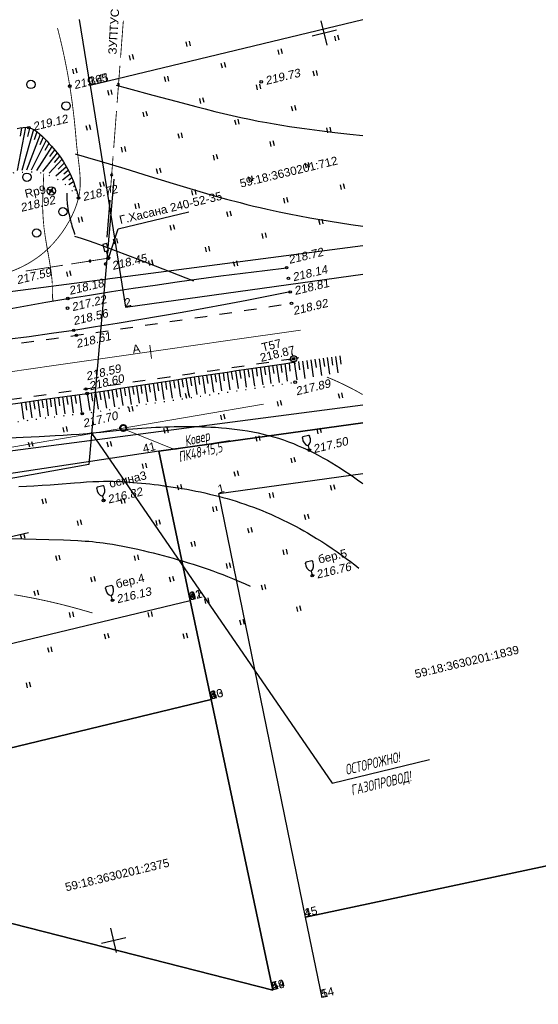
# Model space of a CAD drawing. Header units: millimetres. Extents: x -10 to 1169, y 1 to 1686.
# Tile 102 of 224: x 992 to 1055, y 104 to 222. Entities that reach past the tile are written whole.
import ezdxf
from ezdxf.enums import TextEntityAlignment as Align
from ezdxf.lldxf.tags import DXFTag

# ---------------------------------------------------------------- set-up
doc = ezdxf.new("R2010")
doc.units = ezdxf.units.MM
for name, pattern in [('ADOT1', [1, 0, -1]), ('AHIDDEN1', [2, 0.5, -1.5]), ('AHIDDEN2', [3, 1.5, -1.5]), ('PHANTOM2', [1.25, 0.625, -0.125, 0.125, -0.125, 0.125, -0.125])]:
    doc.linetypes.add(name, pattern=pattern)
for name, color, linetype in [('CONTURS', 7, 'Continuous'), ('COORDS', 7, 'Continuous'), ('GPR_PICK', 7, 'Continuous'), ('IZOLINES', 32, 'Continuous'), ('PDIGIT', 170, 'Continuous'), ('PICKETS', 7, 'Continuous'), ('STATIONS', 7, 'Continuous'), ('ОБЪЕКТЫ_АВТОДОРОГ', 7, 'Continuous'), ('УЧАСТКИ', 7, 'Continuous')]:
    doc.layers.add(name, color=color, linetype=linetype)
doc.layers.add('СВЯЗЬ', color=170, linetype='Связь', lineweight=30)
doc.styles.add('GPR', font='isocpeui.ttf', dxfattribs={"width": 0.8})
doc.styles.get("Standard").update_dxf_attribs({"font": 'arial.ttf'})
tags = doc.linetypes.add('газ', pattern='A,42.7,-5.08,["Г",Standard,S=2.54,R=0,X=-2.54,Y=-1.27],-3.81', length=51.59).pattern_tags.tags
tags[6] = DXFTag(74, 10)
doc.linetypes.add('Связь', pattern='A,12.5,[130,ltypeshp.shx,S=1,R=-30,X=0,Y=0.9],1,[130,ltypeshp.shx,S=1,R=-30,X=0,Y=0.9],1,[130,ltypeshp.shx,S=1,R=-30,X=0,Y=0.9],4.5', length=19)

# ---------------------------------------------------------------- blocks, each defined once
blk = doc.blocks.new('133')
at = {"layer": 'CONTURS', "color": 7, "linetype": 'Continuous', "const_width": 0.2}
for points in [[(-11, 0), (-2, 0)], [(0, 0), (9, 0)]]:
    blk.add_lwpolyline(points, dxfattribs=at)
at = {"layer": 'CONTURS', "color": 7, "linetype": 'Continuous', "const_width": 0.5}
blk.add_lwpolyline([(-6.79, 0, 1), (-6.29, 0, 1)], format="xyb", close=True, dxfattribs=at)
blk = doc.blocks.new('401')
at = {"layer": 'CONTURS'}
for p, q in [((0, 0), (0, 1.2)), ((0.8, 0), (0.8, 1.2))]:
    blk.add_line(p, q, dxfattribs=at)
blk = doc.blocks.new('372')
at = {"layer": 'CONTURS'}
blk.add_circle((0, 0), 1, dxfattribs=at)
blk = doc.blocks.new('11_7')
at = {"layer": 'CONTURS', "color": 7, "linetype": 'Continuous'}
for p, q in [((-0.71, 0.71), (0.71, -0.71)), ((-0.66, -0.66), (0.66, 0.66))]:
    blk.add_line(p, q, dxfattribs=at)
blk.add_circle((0, 0), 1, dxfattribs=at)
blk = doc.blocks.new('206_3')
at = {"layer": 'CONTURS'}
for p, q in [((0.5, 3.5), (-0.5, 3.5)), ((-0.5, 3.5), (-0.5, 1.8)), ((0.5, 1.8), (0.5, 3.5)), ((-0.5, 1.8), (0.5, 1.8)), ((0, 0), (0, 1.8)), ((0.5, 0), (0, 0))]:
    blk.add_line(p, q, dxfattribs=at)
blk = doc.blocks.new('390_2')
at = {"layer": 'CONTURS', "color": 7}
for p, q in [((0.7, 3.47), (-0.69, 3.47)), ((0, 1.06), (0, 0.03)), ((0.02, 0), (0.58, 0))]:
    blk.add_line(p, q, dxfattribs=at)
at = {"layer": 'CONTURS', "color": 7, "linetype": 'Continuous'}
for centre, radius, start, end in [((1.01, 2.72), 1.95, 167.2459, 239.376), ((-19.94, 7.46), 19.52, 347.2459, 347.6983), ((-0.65, 3.26), 0.22, 101.9408, 167.6983), ((-0.69, 3.45), 0.0195, 90, 101.9408), ((-1.01, 2.72), 1.95, 300.624, 12.7541), ((0.65, 3.26), 0.22, 12.3017, 76.9673), ((19.94, 7.46), 19.52, 192.3017, 192.7541)]:
    blk.add_arc(centre, radius, start, end, dxfattribs=at)
blk = doc.blocks.new('5_1')
at = {"layer": 'STATIONS', "color": 7, "linetype": 'Continuous'}
for p, q in [((-0.78, 0), (-1.28, 0)), ((0.01, 0.77), (0.01, 1.26)), ((0.79, 0), (1.3, 0)), ((0.01, -0.77), (0.01, -1.26))]:
    blk.add_line(p, q, dxfattribs=at)
blk.add_circle((0, 0), 0.75, dxfattribs=at)
for p in [(0, 0), (0.76, 0)]:
    blk.add_point(p, dxfattribs=at)
blk = doc.blocks.new('пкк')
at = {"layer": 'ОБЪЕКТЫ_АВТОДОРОГ', "lineweight": 15, "ltscale": 200}
blk.add_line((-0.01, -0.82), (-0.01, 0.8), dxfattribs=at)

msp = doc.modelspace()

# ---------------------------------------------------------------- linework, layer by layer
at = {"linetype": 'Continuous', "lineweight": 40}
msp.add_circle((1004.71817, 172.98656), 0.36213, dxfattribs=at)
at = {"layer": 'CONTURS', "lineweight": -2}
for p, q in [((992.99034, 209.07283), (991.99377, 203.87492)), ((992.49543, 209.00623), (992.34857, 208.01707)), ((993.95034, 208.80735), (992.55156, 203.89964)), ((994.76559, 208.22935), (993.09774, 203.91556)), ((993.47034, 208.94009), (993.2397, 207.96705)), ((994.35796, 208.51835), (994.0424, 207.56945)), ((995.4743, 207.52413), (993.66464, 203.91543)), ((995.11994, 207.87674), (994.71802, 206.96107)), ((995.80459, 207.14876), (995.31491, 206.27686)), ((996.13489, 206.77339), (994.29417, 203.88241)), ((996.78015, 206.00942), (995.03457, 203.77911)), ((996.45752, 206.39141), (995.88391, 205.57228)), ((997.36619, 205.19916), (995.82923, 203.55197)), ((997.07317, 205.60429), (996.42705, 204.84106)), ((997.62981, 204.77431), (996.92369, 204.06622)), ((997.89342, 204.34947), (996.64392, 203.20239)), ((998.34913, 203.45934), (997.4471, 202.73095)), ((998.12127, 203.90441), (997.58339, 203.43554)), ((998.54687, 203.00012), (998.18628, 202.72107)), ((998.74461, 202.5409), (998.20429, 202.1531)), ((998.90751, 202.06818), (998.73076, 201.94408)), ((999.07042, 201.59546), (998.90372, 201.48684)), ((999.20557, 201.11408), (999.1639, 201.08692)), ((999.34072, 200.63269), (999.34072, 200.63269)), ((1025.25002, 180.88221), (1025.54565, 178.77473)), ((1025.74518, 180.95167), (1025.88405, 179.96136)), ((1026.24033, 181.02113), (1026.53144, 178.94473)), ((1026.73548, 181.09058), (1026.87429, 180.10026)), ((1027.23063, 181.16004), (1027.51723, 179.11473)), ((1027.72578, 181.2295), (1027.86448, 180.23916)), ((1028.22094, 181.29895), (1028.50287, 179.28471)), ((1028.71612, 181.36818), (1028.85459, 180.37781)), ((1029.21131, 181.4374), (1029.48857, 179.45214)), ((1029.70651, 181.50646), (1029.84473, 180.51606)), ((1030.20172, 181.57552), (1030.47455, 179.61907)), ((1030.69693, 181.64457), (1030.83494, 180.65414)), ((1016.70011, 179.63045), (1016.84728, 178.64134)), ((1017.19465, 179.70417), (1017.51028, 177.57837)), ((1017.68923, 179.77758), (1017.8358, 178.78838)), ((1018.18381, 179.85099), (1018.49822, 177.72477)), ((1018.67843, 179.92413), (1018.82429, 178.93483)), ((1019.17305, 179.99727), (1019.48559, 177.87108)), ((1019.66771, 180.07015), (1019.81253, 179.08069)), ((1020.16237, 180.14303), (1020.47213, 178.01728)), ((1020.65707, 180.21564), (1020.80031, 179.22595)), ((1021.15177, 180.28825), (1021.4572, 178.16325)), ((1021.64651, 180.36059), (1021.78714, 179.37053)), ((1022.14125, 180.43294), (1022.43939, 178.30879)), ((1022.63603, 180.50501), (1022.77205, 179.51431)), ((1023.13081, 180.57709), (1023.41587, 178.45348)), ((1023.62562, 180.64891), (1023.75301, 179.65705)), ((1024.12044, 180.72072), (1024.38096, 178.59644)), ((1024.61529, 180.79225), (1024.726, 179.7984)), ((1009.28434, 178.50964), (1009.60662, 176.40715)), ((1009.77859, 178.58524), (1009.9298, 177.59674)), ((1010.27284, 178.66084), (1010.59454, 176.55354)), ((1010.76713, 178.7362), (1010.91775, 177.74761)), ((1011.26142, 178.81156), (1011.58253, 176.69995)), ((1011.75575, 178.88662), (1011.90586, 177.89795)), ((1012.25009, 178.96168), (1012.57075, 176.84639)), ((1012.74447, 179.03644), (1012.89406, 178.04769)), ((1013.23885, 179.11119), (1013.55872, 176.9928)), ((1013.73326, 179.18572), (1013.88226, 178.19689)), ((1014.22767, 179.26026), (1014.54661, 177.13919)), ((1014.72213, 179.33451), (1014.87052, 178.34558)), ((1015.21659, 179.40876), (1015.53449, 177.28558)), ((1015.71108, 179.48274), (1015.85885, 178.49372)), ((1016.20558, 179.55673), (1016.52237, 177.43197)), ((1001.37934, 177.28048), (1001.70136, 175.23568)), ((1001.87325, 177.35824), (1002.02861, 176.37038)), ((1002.36717, 177.436), (1002.68971, 175.38214)), ((1002.86112, 177.51352), (1003.01602, 176.52559)), ((1003.35508, 177.59104), (1003.67794, 175.52859)), ((1003.84907, 177.66831), (1004.00352, 176.68031)), ((1004.34306, 177.74557), (1004.6663, 175.67505)), ((1004.83711, 177.82249), (1004.99108, 176.83441)), ((1005.33116, 177.8994), (1005.65437, 175.82147)), ((1005.82525, 177.97608), (1005.97865, 176.98792)), ((1006.31933, 178.05276), (1006.64235, 175.96788)), ((1006.81345, 178.12921), (1006.96628, 177.14095)), ((1007.30758, 178.20565), (1007.63037, 176.11429)), ((1007.80174, 178.28181), (1007.95405, 177.29348)), ((1008.29591, 178.35797), (1008.61862, 176.26074)), ((1008.79012, 178.43381), (1008.94192, 177.44539)), ((992.975, 176.10618), (993.1138, 175.11586)), ((993.47019, 176.17535), (993.74735, 174.19252)), ((993.96539, 176.24451), (994.10346, 175.25409)), ((994.46058, 176.31368), (994.73753, 174.32177)), ((994.95583, 176.38241), (995.09314, 175.39188)), ((995.45109, 176.45113), (995.72788, 174.4483)), ((995.94643, 176.51923), (996.08298, 175.5286)), ((996.44177, 176.58733), (996.71846, 174.57486)), ((996.93711, 176.65543), (997.07297, 175.6647)), ((997.43245, 176.72353), (997.70958, 174.69754)), ((997.9279, 176.79087), (998.06302, 175.80004)), ((998.42334, 176.8582), (998.70067, 174.81866)), ((998.91883, 176.92524), (999.05323, 175.93431)), ((999.41431, 176.99227), (999.69199, 174.93979)), ((1000.39158, 177.12448), (1000.713, 175.08922)), ((1000.88546, 177.20248), (1001.04124, 176.21469)), ((992.47981, 176.03701), (992.75758, 174.06055))]:
    msp.add_line(p, q, dxfattribs=at)
at = {"layer": 'CONTURS', "color": 7, "linetype": 'Continuous'}
msp.add_line((1002.80479, 195.89959), (1003.14061, 200.33913), dxfattribs=at)
at = {"layer": 'CONTURS', "color": 1, "linetype": 'газ', "lineweight": 15}
msp.add_line((923.70046, 159.19521), (1021.53746, 175.83491), dxfattribs=at)
at = {"layer": 'CONTURS', "lineweight": 15}
for p, q in [((1005.01913, 172.77036), (1010.87635, 170.40139)), ((1017.50047, 171.48619), (1010.88519, 170.40829))]:
    msp.add_line(p, q, dxfattribs=at)
at = {"layer": 'CONTURS', "linetype": 'AHIDDEN1', "const_width": 0.1, "flags": 128}
msp.add_lwpolyline([(989.82108, 191.31016), (990.44527, 191.49254), (991.05058, 191.69563), (991.63701, 191.91945), (992.20455, 192.16398), (992.75322, 192.42923), (993.28301, 192.7152), (993.79392, 193.02189), (994.28594, 193.3493), (994.75909, 193.69742), (995.21336, 194.06627), (995.77293, 194.57638), (996.31332, 195.13493), (996.82957, 195.73562), (997.31675, 196.37214), (997.76989, 197.03817), (998.18406, 197.72741), (998.5543, 198.43356), (998.87566, 199.1503), (999.14319, 199.87132), (999.35195, 200.59033), (999.47634, 201.23245), (999.54179, 201.89172), (999.55775, 202.56503), (999.5337, 203.24929), (999.47908, 203.9414), (999.40336, 204.63824), (999.31601, 205.33674), (999.22648, 206.03378), (999.14424, 206.72627), (999.07875, 207.41111), (999.02393, 208.07382), (998.96453, 208.73651), (998.90034, 209.39902), (998.83116, 210.06118), (998.75678, 210.72283), (998.677, 211.38382), (998.59161, 212.04397), (998.50041, 212.70312), (998.4032, 213.36111), (998.29977, 214.01778), (998.18205, 214.72117), (998.05773, 215.42346), (997.92679, 216.12468), (997.78924, 216.8248), (997.64508, 217.52384), (997.4943, 218.2218), (997.33691, 218.91866), (997.17291, 219.61445), (997.00229, 220.30915), (996.82507, 221.00276)], dxfattribs=at)
at = {"layer": 'CONTURS', "linetype": 'Continuous', "flags": 128}
for points in [[(991.97343, 208.93341), (992.34363, 209.01843), (992.70512, 209.06817), (993.05527, 209.07388), (993.39141, 209.02682), (993.72741, 208.91799), (994.05548, 208.75517), (994.37542, 208.54664), (994.68704, 208.30066), (994.99013, 208.0255), (995.2845, 207.72942), (995.56994, 207.42069), (995.84626, 207.10758), (996.11325, 206.79835), (996.37072, 206.50128), (996.78594, 206.00246), (997.17514, 205.48314), (997.53832, 204.9433), (997.87548, 204.38297), (998.18661, 203.80212), (998.47172, 203.20078), (998.73081, 202.57892), (998.96388, 201.93656), (999.17092, 201.2737), (999.35195, 200.59033)], [(990.13203, 187.12793), (992.77323, 187.61533), (995.41752, 188.08384), (998.06584, 188.52764), (1000.68425, 188.94635), (1003.30441, 189.35422), (1005.92633, 189.75125), (1008.55002, 190.13744), (1011.17545, 190.51279), (1013.80265, 190.8773), (1016.43161, 191.23096), (1019.06232, 191.57379), (1021.69479, 191.90577), (1024.32902, 192.22691)], [(1024.75059, 189.31485), (1022.16123, 188.79908), (1019.57, 188.29546), (1016.97691, 187.80399), (1014.38196, 187.32469), (1011.78515, 186.85753), (1009.18647, 186.40253), (1006.58593, 185.95969), (1003.98352, 185.529), (1001.37926, 185.11047), (998.77313, 184.7041), (996.10559, 184.31048), (993.43395, 183.94396), (990.75914, 183.59837)], [(1000.39158, 177.12448), (1001.72808, 177.33555), (1003.06472, 177.54563), (1004.40152, 177.75471), (1005.73847, 177.9628), (1007.07557, 178.16989), (1008.41281, 178.37599), (1009.75021, 178.58109), (1011.08776, 178.7852), (1012.42546, 178.98831), (1013.76331, 179.19043), (1014.90153, 179.36159), (1016.03987, 179.53202), (1017.17831, 179.70174), (1018.31686, 179.87074), (1019.45552, 180.03902), (1020.59428, 180.20658), (1021.73316, 180.37342), (1022.87214, 180.53953), (1024.01124, 180.70493), (1025.15044, 180.86961)], [(989.68773, 175.64114), (992.36235, 176.0206), (995.03786, 176.39432), (997.71427, 176.76228), (1000.39158, 177.12448)]]:
    msp.add_lwpolyline(points, dxfattribs=at)
at = {"layer": 'CONTURS', "linetype": 'ADOT1', "flags": 128}
for points in [[(999.35195, 200.59033), (998.98414, 201.03574), (998.60498, 201.44726), (998.21447, 201.82489), (997.8126, 202.16863), (997.39939, 202.47848), (996.97482, 202.75443), (996.5389, 202.99649), (996.09162, 203.20466), (995.633, 203.37894), (995.16302, 203.51932), (994.86411, 203.58589), (994.55741, 203.63423), (994.24439, 203.66658), (993.92653, 203.68519), (993.6053, 203.6923), (993.28217, 203.69016), (992.95862, 203.681), (992.63611, 203.66708), (992.31612, 203.65064), (992.00012, 203.63391), (991.34051, 203.57811), (990.68443, 203.48294), (990.03144, 203.35475), (989.38106, 203.19988), (988.73286, 203.02471), (988.08637, 202.83556), (987.44114, 202.6388), (986.79671, 202.44077), (986.15263, 202.24783), (985.50844, 202.06632), (984.29249, 201.70509), (983.08785, 201.29182), (981.89113, 200.8436), (980.69897, 200.37751), (979.508, 199.91064), (978.31485, 199.46005), (977.11614, 199.04284), (975.90852, 198.67608), (974.68861, 198.37685), (973.45304, 198.16223), (972.74787, 198.07907), (972.03839, 198.01608), (971.32538, 197.97072), (970.60962, 197.94048), (969.8919, 197.92282), (969.173, 197.91523), (968.45369, 197.91517), (967.73477, 197.92013), (967.017, 197.92757), (966.30118, 197.93498), (965.1932, 197.95352), (964.08482, 197.98823), (962.97632, 198.03822), (961.86801, 198.10257), (960.76019, 198.18039), (959.65315, 198.27077), (958.54719, 198.3728), (957.44261, 198.48558), (956.33971, 198.60819), (955.23878, 198.73975), (954.4633, 198.83018), (953.68454, 198.91405), (952.90416, 198.9965), (952.12385, 199.08271), (951.3453, 199.17781), (950.57019, 199.28696), (949.80019, 199.41531), (949.03698, 199.56801), (948.28225, 199.75022), (947.53768, 199.96709), (947.19209, 200.08013), (946.84786, 200.19815), (946.50501, 200.32113), (946.16352, 200.44908), (945.82341, 200.58201), (945.48466, 200.71991), (945.14728, 200.86278), (944.81127, 201.01062), (944.47664, 201.16343), (944.14337, 201.32121)], [(999.79804, 174.70091), (1025.34821, 178.48712)], [(999.79804, 174.70091), (997.03504, 174.36328), (994.27464, 174.01062), (991.51684, 173.64292), (988.76163, 173.26018), (986.00901, 172.86241), (983.25899, 172.4496), (980.51157, 172.02176), (977.76675, 171.57888), (975.02451, 171.12096), (972.28488, 170.64801), (970.09636, 170.25481), (967.9106, 169.84556), (965.72714, 169.42303), (963.54549, 168.98996), (961.36518, 168.54911), (959.18575, 168.10322), (957.00672, 167.65507), (954.82763, 167.20739), (952.64799, 166.76294), (950.46734, 166.32447), (948.07907, 165.84737), (945.69122, 165.3682), (943.30365, 164.88762), (940.91622, 164.40629), (938.52882, 163.92487), (936.1413, 163.44403), (933.75354, 162.96443), (931.3654, 162.48672), (928.97676, 162.01158), (926.58749, 161.53966), (924.47735, 161.12644), (922.36659, 160.71636), (920.25536, 160.30862), (918.14383, 159.90245), (916.03215, 159.49708), (913.92046, 159.09171), (911.80893, 158.68557), (909.6977, 158.27788), (907.58692, 157.86786), (905.47676, 157.45474), (902.73678, 156.91394), (899.99745, 156.36978), (897.48967, 155.86891)]]:
    msp.add_lwpolyline(points, dxfattribs=at)
at = {"layer": 'CONTURS'}
msp.add_lwpolyline([(1002.89766, 193.22447), (1004.10994, 196.90439), (1012.5929, 198.94133)], dxfattribs=at)
at = {"layer": 'CONTURS', "linetype": 'AHIDDEN2', "flags": 128}
for points in [[(895.05415, 166.01179), (897.04066, 166.45102), (899.79315, 167.06017), (902.54589, 167.66807), (905.29926, 168.27293), (908.05363, 168.87294), (910.80935, 169.46632), (913.56681, 170.05127), (916.32636, 170.62599), (919.47893, 171.27481), (922.63247, 171.92053), (925.78726, 172.56111), (928.94358, 173.1945), (932.10169, 173.81865), (935.26188, 174.43153), (938.42441, 175.03108), (941.58956, 175.61526), (944.7576, 176.18203), (947.9288, 176.72934), (950.35289, 177.1325), (952.77918, 177.52313), (955.20738, 177.90293), (957.63715, 178.2736), (960.06818, 178.63683), (962.50016, 178.99434), (964.93277, 179.34781), (967.36569, 179.69896), (969.79861, 180.04947), (972.23122, 180.40105), (974.91583, 180.78566), (977.60158, 181.16241), (980.2882, 181.53314), (982.97541, 181.89972), (985.66296, 182.26402), (988.35057, 182.62789), (991.03798, 182.99319), (993.72492, 183.36179), (996.41111, 183.73554), (999.0963, 184.1163), (1001.67968, 184.48795), (1004.26271, 184.86207), (1006.84538, 185.23866), (1009.42769, 185.61774), (1012.00966, 185.99928), (1014.59126, 186.38331), (1017.17252, 186.76981), (1019.75341, 187.15878), (1022.33396, 187.55023), (1024.91415, 187.94416)], [(1025.17589, 181.28625), (1022.68459, 180.91951), (1020.19316, 180.55366), (1017.70159, 180.1887), (1015.20991, 179.82463), (1012.71809, 179.46144), (1010.22615, 179.09915), (1007.73408, 178.73774), (1005.24188, 178.37722), (1002.74955, 178.01759), (1000.25709, 177.65885), (997.59107, 177.27866), (994.92432, 176.90335), (992.25709, 176.53125), (989.58964, 176.16072), (986.92221, 175.7901), (984.25504, 175.41775), (981.58838, 175.04201), (978.92248, 174.66122), (976.25758, 174.27375), (973.59393, 173.87793), (971.11978, 173.50443), (968.646, 173.12799), (966.17268, 172.74822), (963.69991, 172.3647), (961.22778, 171.97704), (958.75639, 171.58483), (956.28583, 171.18767), (953.81619, 170.78515), (951.34757, 170.37686), (948.88006, 169.96241), (945.73544, 169.42618), (942.59196, 168.88224), (939.44974, 168.33026), (936.30893, 167.7699), (933.16966, 167.20083), (930.03206, 166.62271), (926.89628, 166.0352), (923.76244, 165.43798), (920.63069, 164.8307), (917.50116, 164.21303), (914.82965, 163.67343), (912.16072, 163.12089), (909.49386, 162.55795), (906.82855, 161.98714), (904.16429, 161.41102), (901.50058, 160.83211), (898.8369, 160.25297), (896.55557, 159.75901)]]:
    msp.add_lwpolyline(points, dxfattribs=at)
at = {"layer": 'CONTURS', "linetype": 'Continuous'}
msp.add_lwpolyline([(1025.17589, 181.28625), (1025.17589, 181.28625)], dxfattribs=at)
at = {"layer": 'CONTURS', "color": 7, "linetype": 'Continuous'}
for start_param, end_param in [(-1.570796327, 1.570796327), (1.570796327, 4.71238898)]:
    msp.add_ellipse((1002.56214, 192.67278), major_axis=(-0.12464, 0.00943), ratio=0.989384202, start_param=start_param, end_param=end_param, dxfattribs=at)
at = {"layer": 'COORDS', "lineweight": -2}
for p, q in [((1029.18981, 218.94634), (1028.48936, 221.86342)), ((1027.38104, 220.05465), (1030.29812, 220.7551)), ((990.43721, 159.76242), (993.35429, 160.46287)), ((1003.92017, 110.03607), (1003.21972, 112.95315)), ((1002.11141, 111.14439), (1005.02849, 111.84484))]:
    msp.add_line(p, q, dxfattribs=at)
at = {"layer": 'GPR_PICK', "color": 1}
for p, q in [((1000.94679, 172.31113), (1029.78541, 130.37615)), ((1029.78541, 130.37615), (1041.47809, 133.1838))]:
    msp.add_line(p, q, dxfattribs=at)
at = {"layer": 'IZOLINES'}
for points in [[(1003.88678, 214.14292), (1005.34141, 213.73773), (1008.25509, 212.94349), (1011.17176, 212.16037), (1013.4211, 211.56838), (1014.55693, 211.27652), (1015.70227, 210.98924), (1015.70572, 210.98839), (1015.70572, 210.98839), (1015.70572, 210.98839), (1015.70572, 210.98839), (1015.70572, 210.98839), (1015.70572, 210.98838), (1015.70573, 210.98838), (1015.70529, 210.98811), (1016.73645, 210.73759), (1017.77567, 210.49385), (1017.77813, 210.49329), (1017.77824, 210.49342), (1018.82566, 210.25863), (1019.87569, 210.03605), (1020.9155, 209.82909), (1021.9511, 209.63644), (1021.94892, 209.63744), (1022.85014, 209.47966), (1023.75293, 209.33127), (1024.65698, 209.19089), (1025.56209, 209.05771), (1026.4681, 208.93088), (1028.28219, 208.69317), (1030.09831, 208.47176), (1031.91569, 208.26102), (1033.45301, 208.08749)], [(998.9365, 205.89207), (1000.44846, 205.46046), (1001.95834, 205.02172), (1003.44807, 204.5776), (1004.92174, 204.12842), (1004.91784, 204.12923), (1007.8145, 203.23067), (1010.70318, 202.33493), (1010.70504, 202.33436), (1010.70876, 202.33322), (1010.70501, 202.33432), (1012.30358, 201.84783), (1013.9052, 201.37155), (1015.51068, 200.90865), (1017.12069, 200.46201), (1018.7357, 200.0342), (1019.54521, 199.82807), (1020.3561, 199.62749), (1021.16838, 199.4327), (1021.98207, 199.24393), (1023.4165, 198.92713), (1023.41305, 198.92729), (1024.63704, 198.67398), (1025.86379, 198.4347), (1027.09315, 198.20959), (1028.32481, 197.99765), (1029.55838, 197.7974), (1030.7935, 197.60707), (1032.02981, 197.42474), (1033.45301, 197.22418)], [(997.9505, 201.17051), (997.94846, 201.02455), (997.94825, 200.87859), (997.95007, 200.73265), (997.95402, 200.58676), (997.96014, 200.44096), (997.96849, 200.29529), (997.97905, 200.14977), (997.99181, 200.00444), (998.00672, 199.85933), (998.02371, 199.71445), (998.04271, 199.56984), (998.06364, 199.4255), (998.08641, 199.28145), (998.11834, 199.09607), (998.11799, 199.09711), (998.16245, 198.86314), (998.21074, 198.62996), (998.26268, 198.39758), (998.31795, 198.166), (998.37627, 197.93517), (998.43734, 197.70507), (998.50093, 197.47566), (998.5668, 197.24691), (998.63472, 197.01876), (998.70448, 196.79117), (998.84876, 196.33752), (998.88638, 196.22224)], [(998.86443, 196.01781), (999.67972, 195.75317), (1000.49203, 195.47965), (1001.30136, 195.19752), (1002.18035, 194.88175), (1002.18461, 194.8802), (1002.18461, 194.8802), (1002.18461, 194.8802), (1002.18462, 194.8802), (1002.18462, 194.8802), (1002.18462, 194.8802), (1002.18463, 194.88019), (1002.18465, 194.88019), (1002.18494, 194.87955), (1003.74531, 194.30111), (1003.74213, 194.30253), (1005.24804, 193.72831), (1006.70064, 193.16547), (1006.6913, 193.16929), (1013.15153, 190.65152)], [(987.72274, 171.65807), (992.71716, 171.88669), (994.63757, 171.97791), (996.5577, 172.07459), (997.51598, 172.12759), (998.47388, 172.18664), (999.42797, 172.25476), (999.90334, 172.2931), (1000.37771, 172.33447), (1000.37746, 172.33452), (1000.92681, 172.38592), (1002.02467, 172.49702), (1004.21984, 172.72438), (1005.31832, 172.82883), (1006.41773, 172.9224), (1006.96781, 172.96444), (1007.51813, 173.00304), (1008.06869, 173.03806), (1008.61946, 173.06934), (1009.17042, 173.09673), (1009.72156, 173.12012), (1010.27285, 173.13937), (1010.82426, 173.15433), (1011.37575, 173.16486), (1011.9273, 173.17079), (1012.47887, 173.17196), (1013.0304, 173.16818), (1013.58186, 173.15923), (1014.13318, 173.1449), (1014.68431, 173.12493), (1015.23517, 173.09905), (1015.78567, 173.06697), (1016.50094, 173.01544), (1016.49399, 173.0165), (1017.12749, 172.96054), (1017.76003, 172.8952), (1018.39132, 172.81934), (1019.02109, 172.73227), (1019.649, 172.63328), (1020.27468, 172.52163), (1020.89771, 172.39659), (1021.51762, 172.25749), (1022.13391, 172.10374), (1022.7461, 171.9349), (1023.35368, 171.75073), (1023.95623, 171.5512), (1024.55341, 171.33656), (1025.14496, 171.10725), (1025.73075, 170.86395), (1026.31081, 170.60755), (1026.94789, 170.30921), (1026.93931, 170.31326), (1027.0237, 170.27266), (1027.02372, 170.27265), (1027.02372, 170.27243), (1027.57894, 169.99849), (1028.12902, 169.71455), (1028.67385, 169.42083), (1029.2134, 169.11763), (1029.74765, 168.80534), (1030.27666, 168.48436), (1030.80049, 168.1551), (1031.31924, 167.81797), (1031.833, 167.47339), (1032.3419, 167.12175), (1032.84608, 166.76344), (1033.34571, 166.39886), (1033.45301, 166.31859)], [(992.19738, 165.94408), (993.11427, 165.99441), (994.0065, 166.04774), (993.9977, 166.04747), (994.97259, 166.11043), (995.94713, 166.17864), (996.92134, 166.25114), (998.86933, 166.40201), (999.59603, 166.45611), (1000.32303, 166.50556), (1001.05048, 166.54714), (1001.41807, 166.56397), (1001.78675, 166.5774), (1001.78713, 166.57741), (1001.78715, 166.57734), (1002.35146, 166.59038), (1002.91585, 166.59346), (1003.48014, 166.58659), (1004.04419, 166.57039), (1004.60789, 166.54575), (1005.17118, 166.51359), (1005.89446, 166.46249), (1005.88796, 166.46352), (1006.3975, 166.42108), (1006.90667, 166.37463), (1007.41542, 166.32393), (1007.92374, 166.26916), (1008.43161, 166.21045), (1008.939, 166.14789), (1009.61738, 166.05819), (1009.60918, 166.05948), (1010.15822, 165.98167), (1010.70661, 165.89949), (1011.25427, 165.81267), (1011.80114, 165.72111), (1012.34715, 165.62466), (1012.89222, 165.52317), (1013.43628, 165.41645), (1013.97923, 165.30433), (1014.52097, 165.18659), (1015.06138, 165.06304), (1015.60036, 164.93349), (1016.13778, 164.79772), (1016.67351, 164.65557), (1017.20742, 164.50685), (1017.73939, 164.35142), (1018.26927, 164.18914), (1018.79692, 164.0199), (1019.32223, 163.84363), (1019.84507, 163.66026), (1020.36531, 163.46977), (1020.88286, 163.27218), (1021.3976, 163.0675), (1021.90944, 162.85579), (1022.41832, 162.63713), (1022.92415, 162.41161), (1023.42687, 162.17934), (1023.92644, 161.94044), (1024.4228, 161.69503), (1024.91593, 161.44325), (1025.40578, 161.18524), (1025.89233, 160.92112), (1026.37556, 160.65103), (1026.8251, 160.39279), (1027.27633, 160.12677), (1027.27793, 160.12582), (1027.27793, 160.12585), (1027.91075, 159.74118), (1028.53756, 159.34689), (1029.15838, 158.94335), (1029.77334, 158.53104), (1030.38268, 158.11055), (1030.98674, 157.68258), (1031.49218, 157.31657), (1031.98996, 156.94967), (1031.98816, 156.95047), (1032.50369, 156.56495), (1033.01124, 156.17948)], [(989.71515, 159.7541), (992.74561, 159.68235), (995.79038, 159.61103), (995.78685, 159.61077), (997.53475, 159.55823), (998.40836, 159.52298), (999.28147, 159.47813), (1000.15372, 159.42019), (1000.58939, 159.38517), (1001.02464, 159.34555), (1001.45939, 159.30098), (1001.89355, 159.25122), (1002.32705, 159.19615), (1002.80523, 159.12912), (1002.806, 159.12901), (1002.80599, 159.12913), (1003.42347, 159.03292), (1004.03931, 158.92702), (1004.65353, 158.81229), (1005.2662, 158.68978), (1005.87745, 158.56046), (1006.48738, 158.42517), (1007.09609, 158.28456), (1007.70365, 158.13909), (1008.31008, 157.98907), (1009.51952, 157.67588), (1010.12249, 157.51273), (1010.72422, 157.34512), (1011.32464, 157.17292), (1011.92366, 156.99596), (1012.52119, 156.8141), (1013.11714, 156.62716), (1013.71139, 156.43497), (1014.30385, 156.23738), (1014.8944, 156.03423), (1015.48294, 155.82539), (1016.06936, 155.61073), (1016.65355, 155.39016), (1017.23541, 155.16357), (1017.81483, 154.93089), (1018.39172, 154.69207), (1018.87981, 154.48428), (1019.35452, 154.27705), (1019.35178, 154.27874), (1019.95858, 154.00584)]]:
    msp.add_lwpolyline(points, dxfattribs=at)
at = {"layer": 'IZOLINES', "const_width": 0.1}
for points in [[(995.17935, 203.51444), (995.0898, 201.4371), (995.07235, 200.98621), (995.05898, 200.5352), (995.05436, 200.30965), (995.05136, 200.08408), (995.05015, 199.85849), (995.05084, 199.63291), (995.05354, 199.40736), (995.05834, 199.18184), (995.0653, 198.95639), (995.07446, 198.73102), (995.08584, 198.50576), (995.09943, 198.28064), (995.11524, 198.05567), (995.13322, 197.83087), (995.15333, 197.60625), (995.17551, 197.38184), (995.1997, 197.15764), (995.22581, 196.93367), (995.28338, 196.48641), (995.33327, 196.13501), (995.38585, 195.78923), (995.3857, 195.79076), (995.45069, 195.38712), (995.51884, 194.98401), (995.66055, 194.17875), (995.80278, 193.37357), (995.8715, 192.97058), (995.93727, 192.5671), (995.99908, 192.16302), (996.05597, 191.75823), (996.10699, 191.35271), (996.1512, 190.94643), (996.18767, 190.53945), (996.21539, 190.13185), (996.23202, 189.76353), (996.23976, 189.40157), (996.23952, 189.40384), (996.23913, 189.10148), (996.23154, 188.79929), (996.2166, 188.49744), (996.19302, 188.18485), (996.19292, 188.18371), (996.19292, 188.18371), (996.19292, 188.18371), (996.19292, 188.18371), (996.19292, 188.18371), (996.19292, 188.1837), (996.19292, 188.1837)], [(1029.17074, 179.09232), (1029.76574, 178.84638), (1030.35546, 178.58831), (1030.93978, 178.31846), (1031.51871, 178.03742), (1032.09224, 177.7457), (1032.66037, 177.44375), (1033.22307, 177.13196), (1033.45301, 176.9994)], [(991.63065, 152.97716), (992.48233, 152.82905), (993.3325, 152.67264), (994.18093, 152.50726), (995.02738, 152.33222), (995.87159, 152.14697), (996.71337, 151.95115), (997.55254, 151.74467), (998.29278, 151.55335), (999.00768, 151.36091), (999.00131, 151.36276), (1000.03419, 151.07332), (1001.02927, 150.78586)]]:
    msp.add_lwpolyline(points, dxfattribs=at)
at = {"layer": 'PICKETS', "color": 7, "lineweight": -2}
for centre in [(998.29977, 214.01778), (1021.27975, 214.53247), (993.39141, 209.02682), (996.07657, 201.44624), (999.35195, 200.59033), (1002.93376, 193.37006), (1024.32902, 192.22691), (1024.54538, 190.95323), (1024.75059, 189.31485), (998.06584, 188.52764), (1024.91415, 187.94416), (998.0356, 187.36442), (998.77313, 184.7041), (999.0963, 184.1163), (1025.17589, 181.28625), (1025.34821, 178.48712), (1000.25709, 177.65885), (1000.39158, 177.12448), (999.79804, 174.70091), (1027.02219, 170.33361), (1002.35023, 164.27772), (1027.39945, 155.27549), (1003.41013, 152.30425)]:
    msp.add_circle(centre, 0.15, dxfattribs=at)
at = {"layer": 'ОБЪЕКТЫ_АВТОДОРОГ', "color": 0, "linetype": 'PHANTOM2', "lineweight": 15, "ltscale": 200}
msp.add_lwpolyline([(990.88514, 179.68913), (996.37774, 180.47096), (1002.55269, 181.35322), (1009.4933, 182.34927), (1017.28286, 183.47246), (1026.00468, 184.73614)], dxfattribs=at)
at = {"layer": 'СВЯЗЬ', "linetype": 'Связь', "lineweight": 30}
msp.add_lwpolyline([(1003.57598, 202.84445), (1000.59835, 168.59492), (871.56058, 145.36788), (758.87955, 121.88941), (650.69119, 102.74815), (634.99227, 95.47123), (608.47044, 71.07046), (595.48159, 81.85251), (592.27086, 95.54863), (488.2796, 98.86568), (399.41933, 99.46973), (387.05474, 101.26013), (366.57294, 107.95059), (359.87152, 108.23329), (347.43397, 102.66207), (313.42841, 119.67044), (255.91181, 144.33086), (205.82837, 165.32708), (141.73238, 199.93614), (116.10181, 212.96805)], dxfattribs=at)
at = {"layer": 'УЧАСТКИ', "color": 6, "linetype": 'Continuous', "lineweight": -2}
for p, q in [((1000.7352, 214.09865), (999.47019, 222.0223)), ((1033.45301, 221.95488), (1000.7352, 214.09865)), ((1033.45301, 221.95488), (1000.7352, 214.09865)), ((1000.7352, 214.09865), (1005.00585, 187.49035)), ((1033.45301, 194.83008), (963.85889, 185.7758)), ((1005.00585, 187.49035), (1033.45301, 191.46092)), ((966.55377, 167.05766), (1033.45301, 175.7648)), ((1033.45301, 173.58744), (1008.98022, 170.2107)), ((1008.98022, 170.2107), (1033.45301, 173.58744)), ((1008.98022, 170.2107), (951.3521, 161.45341)), ((1008.98022, 170.2107), (955.66826, 162.10929)), ((1008.98022, 170.2107), (1012.76913, 152.29003)), ((1022.66793, 105.49794), (1008.98022, 170.2107)), ((1012.76913, 152.29003), (1008.98022, 170.2107)), ((1012.76913, 152.29003), (1008.98022, 170.2107)), ((1016.18269, 165.14227), (1033.45301, 167.51969)), ((1016.18269, 165.14227), (1033.45301, 167.51969)), ((1026.59654, 114.27788), (1016.18269, 165.14227)), ((1026.59654, 114.27788), (1016.18269, 165.14227)), ((961.01232, 139.81073), (1012.76913, 152.29003)), ((961.01232, 139.81073), (1012.76913, 152.29003)), ((1012.76913, 152.29003), (1015.28508, 140.3988)), ((1015.28508, 140.3988), (1012.76913, 152.29003)), ((1012.76913, 152.29003), (1015.28508, 140.3988)), ((1015.28508, 140.3988), (984.38074, 132.94718)), ((984.38074, 132.94718), (1015.28508, 140.3988)), ((1015.28508, 140.3988), (1022.66793, 105.49794)), ((1022.66793, 105.49794), (1015.28508, 140.3988)), ((1015.28508, 140.3988), (1022.66793, 105.49794)), ((1076.8938, 124.99778), (1026.59654, 114.27788)), ((1026.59654, 114.27788), (1076.8938, 124.99778)), ((988.89866, 114.132), (1022.66793, 105.49794)), ((1022.66793, 105.49794), (988.89866, 114.132)), ((1028.59688, 104.5768), (1026.59654, 114.27788)), ((1028.59688, 104.5768), (1026.59654, 114.27788))]:
    msp.add_line(p, q, dxfattribs=at)

# ---------------------------------------------------------------- block references
at = {"layer": 'CONTURS', "lineweight": -2}
for name, p, xscale, yscale, zscale, rotation in [('133', (1004.39569, 217.45275), 0.494692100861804, 0.5, 0.494692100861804, 85.67417040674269), ('401', (1030.23809, 219.43755), 0.4999999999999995, 0.4999999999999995, 0.4999999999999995, 13.50227474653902), ('401', (1012.40459, 218.75484), 0.4999999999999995, 0.4999999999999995, 0.4999999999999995, 13.50227474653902), ('401', (1005.59806, 217.12045), 0.4999999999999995, 0.4999999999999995, 0.4999999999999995, 13.50227474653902), ('401', (1023.43157, 217.80316), 0.4999999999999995, 0.4999999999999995, 0.4999999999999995, 13.50227474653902), ('401', (1016.62504, 216.16877), 0.4999999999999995, 0.4999999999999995, 0.4999999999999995, 13.50227474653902), ('401', (998.79154, 215.48607), 0.4999999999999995, 0.4999999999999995, 0.4999999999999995, 13.50227474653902), ('401', (1009.81852, 214.53439), 0.4999999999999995, 0.4999999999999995, 0.4999999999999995, 13.50227474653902), ('401', (1027.65203, 215.21709), 0.4999999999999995, 0.4999999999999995, 0.4999999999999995, 13.50227474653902), ('372', (993.63731, 214.22589), 0.4999999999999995, 0.4999999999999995, 0.4999999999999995, 13.50227474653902), ('401', (1020.8455, 213.5827), 0.4999999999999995, 0.4999999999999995, 0.4999999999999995, 13.50227474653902), ('401', (1003.012, 212.9), 0.4999999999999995, 0.4999999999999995, 0.4999999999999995, 13.50227474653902), ('372', (997.85777, 211.63982), 0.4999999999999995, 0.4999999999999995, 0.4999999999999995, 13.50227474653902), ('401', (1014.03898, 211.94832), 0.4999999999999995, 0.4999999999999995, 0.4999999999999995, 13.50227474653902), ('401', (1025.06596, 210.99664), 0.4999999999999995, 0.4999999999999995, 0.4999999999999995, 13.50227474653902), ('133', (1003.57479, 206.60053), 0.494692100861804, 0.5, 0.494692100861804, 85.67417040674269), ('401', (1007.23245, 210.31393), 0.4999999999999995, 0.4999999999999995, 0.4999999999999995, 13.50227474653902), ('401', (1000.42593, 208.67954), 0.4999999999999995, 0.4999999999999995, 0.4999999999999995, 13.50227474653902), ('401', (1018.25943, 209.36225), 0.4999999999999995, 0.4999999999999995, 0.4999999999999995, 13.50227474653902), ('401', (1011.45291, 207.72786), 0.4999999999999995, 0.4999999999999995, 0.4999999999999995, 13.50227474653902), ('401', (1029.28641, 208.41057), 0.4999999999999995, 0.4999999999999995, 0.4999999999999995, 13.50227474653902), ('401', (1022.47989, 206.77618), 0.4999999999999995, 0.4999999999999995, 0.4999999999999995, 13.50227474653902), ('401', (1004.64638, 206.09347), 0.4999999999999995, 0.4999999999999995, 0.4999999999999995, 13.50227474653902), ('401', (1015.67336, 205.14179), 0.4999999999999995, 0.4999999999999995, 0.4999999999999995, 13.50227474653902), ('401', (1026.70034, 204.19011), 0.4999999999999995, 0.4999999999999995, 0.4999999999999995, 13.50227474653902), ('372', (993.15341, 203.08722), 0.4999999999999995, 0.4999999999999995, 0.4999999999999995, 13.50227474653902), ('401', (1008.86684, 203.5074), 0.4999999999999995, 0.4999999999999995, 0.4999999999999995, 13.50227474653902), ('401', (1002.06031, 201.87302), 0.4999999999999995, 0.4999999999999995, 0.4999999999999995, 13.50227474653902), ('401', (1019.89382, 202.55572), 0.4999999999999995, 0.4999999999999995, 0.4999999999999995, 13.50227474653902), ('401', (1030.9208, 201.60404), 0.4999999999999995, 0.4999999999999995, 0.4999999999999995, 13.50227474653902), ('11_7', (996.07657, 201.44624), 0.4999999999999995, 0.4999999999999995, 0.4999999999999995, 13.50227474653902), ('401', (1013.0873, 200.92134), 0.4999999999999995, 0.4999999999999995, 0.4999999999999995, 13.50227474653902), ('401', (1006.28077, 199.28695), 0.4999999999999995, 0.4999999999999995, 0.4999999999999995, 13.50227474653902), ('401', (1024.11428, 199.96966), 0.4999999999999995, 0.4999999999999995, 0.4999999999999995, 13.50227474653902), ('372', (997.47242, 198.94613), 0.4999999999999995, 0.4999999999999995, 0.4999999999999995, 13.50227474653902), ('401', (1017.30775, 198.33527), 0.4999999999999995, 0.4999999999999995, 0.4999999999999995, 13.50227474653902), ('401', (999.47425, 197.65256), 0.4999999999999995, 0.4999999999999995, 0.4999999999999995, 13.50227474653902), ('401', (1010.50123, 196.70088), 0.4999999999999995, 0.4999999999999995, 0.4999999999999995, 13.50227474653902), ('401', (1028.33473, 197.38359), 0.4999999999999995, 0.4999999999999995, 0.4999999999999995, 13.50227474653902), ('372', (994.32002, 196.39238), 0.4999999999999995, 0.4999999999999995, 0.4999999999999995, 13.50227474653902), ('401', (1021.52821, 195.7492), 0.4999999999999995, 0.4999999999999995, 0.4999999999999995, 13.50227474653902), ('206_3', (1002.93376, 193.37006), 0.4999999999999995, 0.4999999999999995, 0.4999999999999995, 13.50227474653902), ('401', (1003.6947, 195.06649), 0.4999999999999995, 0.4999999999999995, 0.4999999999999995, 13.50227474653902), ('401', (1014.72168, 194.11481), 0.4999999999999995, 0.4999999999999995, 0.4999999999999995, 13.50227474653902), ('133', (997.48135, 192.52021), 0.5016586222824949, 0.5, 0.501658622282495, 188.8592530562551), ('401', (1007.91516, 192.48042), 0.4999999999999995, 0.4999999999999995, 0.4999999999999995, 13.50227474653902), ('401', (1018.09386, 192.36541), 0.4999999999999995, 0.4999999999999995, 0.4999999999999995, 13.50227474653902), ('401', (998.07153, 191.15712), 0.4999999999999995, 0.4999999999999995, 0.4999999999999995, 13.50227474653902), ('401', (1012.33306, 176.54553), 0.4999999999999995, 0.4999999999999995, 0.4999999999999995, 13.50227474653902), ('401', (1023.36004, 175.59385), 0.4999999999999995, 0.4999999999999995, 0.4999999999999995, 13.50227474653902), ('401', (1030.70016, 176.51808), 0.4999999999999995, 0.4999999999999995, 0.4999999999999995, 13.50227474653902), ('401', (1005.52653, 174.91114), 0.4999999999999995, 0.4999999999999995, 0.4999999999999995, 13.50227474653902), ('401', (1016.55352, 173.95946), 0.4999999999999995, 0.4999999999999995, 0.4999999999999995, 13.50227474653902), ('401', (997.64506, 172.47487), 0.4999999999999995, 0.4999999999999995, 0.4999999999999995, 13.50227474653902), ('401', (1009.74699, 172.32507), 0.4999999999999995, 0.4999999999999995, 0.4999999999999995, 13.50227474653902), ('401', (1028.11409, 172.29762), 0.4999999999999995, 0.4999999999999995, 0.4999999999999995, 13.50227474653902), ('401', (1002.94047, 170.69068), 0.4999999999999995, 0.4999999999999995, 0.4999999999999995, 13.50227474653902), ('401', (1020.77397, 171.37339), 0.4999999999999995, 0.4999999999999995, 0.4999999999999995, 13.50227474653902), ('390_2', (1027.02219, 170.33361), 0.4999999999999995, 0.4999999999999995, 0.4999999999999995, 13.50227474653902), ('401', (993.49971, 170.66573), 0.4999999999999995, 0.4999999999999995, 0.4999999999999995, 13.50227474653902), ('401', (1024.99443, 168.78732), 0.4999999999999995, 0.4999999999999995, 0.4999999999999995, 13.50227474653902), ('401', (1007.16092, 168.10462), 0.4999999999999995, 0.4999999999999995, 0.4999999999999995, 13.50227474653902), ('401', (1018.1879, 167.15294), 0.4999999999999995, 0.4999999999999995, 0.4999999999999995, 13.50227474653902), ('390_2', (1002.35023, 164.27772), 0.4999999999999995, 0.4999999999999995, 0.4999999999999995, 13.50227474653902), ('401', (1011.38138, 165.51855), 0.4999999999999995, 0.4999999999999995, 0.4999999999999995, 13.50227474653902), ('401', (1029.74848, 165.4911), 0.4999999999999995, 0.4999999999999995, 0.4999999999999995, 13.50227474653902), ('401', (995.1341, 163.85921), 0.4999999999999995, 0.4999999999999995, 0.4999999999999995, 13.50227474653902), ('401', (1004.57485, 163.88416), 0.4999999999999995, 0.4999999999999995, 0.4999999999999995, 13.50227474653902), ('401', (1022.40836, 164.56687), 0.4999999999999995, 0.4999999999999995, 0.4999999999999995, 13.50227474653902), ('401', (1015.60184, 162.93248), 0.4999999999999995, 0.4999999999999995, 0.4999999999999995, 13.50227474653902), ('401', (999.35456, 161.27314), 0.4999999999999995, 0.4999999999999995, 0.4999999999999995, 13.50227474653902), ('401', (1008.79531, 161.29809), 0.4999999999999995, 0.4999999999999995, 0.4999999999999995, 13.50227474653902), ('401', (1026.62882, 161.9808), 0.4999999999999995, 0.4999999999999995, 0.4999999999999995, 13.50227474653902), ('401', (1019.82229, 160.34641), 0.4999999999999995, 0.4999999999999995, 0.4999999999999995, 13.50227474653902), ('401', (992.54803, 159.63875), 0.4999999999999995, 0.4999999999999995, 0.4999999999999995, 13.50227474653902), ('401', (1013.01577, 158.71202), 0.4999999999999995, 0.4999999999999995, 0.4999999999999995, 13.50227474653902), ('401', (1024.04275, 157.76034), 0.4999999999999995, 0.4999999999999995, 0.4999999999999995, 13.50227474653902), ('401', (996.76849, 157.05268), 0.4999999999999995, 0.4999999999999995, 0.4999999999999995, 13.50227474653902), ('401', (1006.20924, 157.07764), 0.4999999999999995, 0.4999999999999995, 0.4999999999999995, 13.50227474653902), ('401', (1017.23622, 156.12596), 0.4999999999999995, 0.4999999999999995, 0.4999999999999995, 13.50227474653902), ('390_2', (1027.39945, 155.27549), 0.4999999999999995, 0.4999999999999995, 0.4999999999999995, 13.50227474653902), ('401', (1000.98894, 154.46662), 0.4999999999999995, 0.4999999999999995, 0.4999999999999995, 13.50227474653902), ('401', (1010.4297, 154.49157), 0.4999999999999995, 0.4999999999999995, 0.4999999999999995, 13.50227474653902), ('390_2', (1003.41013, 152.30425), 0.4999999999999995, 0.4999999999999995, 0.4999999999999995, 13.50227474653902), ('401', (1021.45668, 153.53989), 0.4999999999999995, 0.4999999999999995, 0.4999999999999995, 13.50227474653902), ('401', (994.18242, 152.83223), 0.4999999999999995, 0.4999999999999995, 0.4999999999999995, 13.50227474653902), ('401', (1014.65015, 151.9055), 0.4999999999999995, 0.4999999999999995, 0.4999999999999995, 13.50227474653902), ('401', (1025.67714, 150.95382), 0.4999999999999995, 0.4999999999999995, 0.4999999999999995, 13.50227474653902), ('401', (998.40287, 150.24616), 0.4999999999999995, 0.4999999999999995, 0.4999999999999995, 13.50227474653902), ('401', (1007.84363, 150.27111), 0.4999999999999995, 0.4999999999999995, 0.4999999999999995, 13.50227474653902), ('401', (1018.87061, 149.31943), 0.4999999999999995, 0.4999999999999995, 0.4999999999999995, 13.50227474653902), ('401', (1002.62333, 147.66009), 0.4999999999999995, 0.4999999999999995, 0.4999999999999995, 13.50227474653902), ('401', (1012.06409, 147.68504), 0.4999999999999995, 0.4999999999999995, 0.4999999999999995, 13.50227474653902), ('401', (995.81681, 146.0257), 0.4999999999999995, 0.4999999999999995, 0.4999999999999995, 13.50227474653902), ('401', (993.23074, 141.80525), 0.4999999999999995, 0.4999999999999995, 0.4999999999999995, 13.50227474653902)]:
    msp.add_blockref(name, p, dxfattribs=dict(at, xscale=xscale, yscale=yscale, zscale=zscale, rotation=rotation))
at = {"layer": 'STATIONS', "lineweight": -2, "xscale": 0.4999999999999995, "yscale": 0.4999999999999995, "zscale": 0.4999999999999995, "rotation": 13.50227474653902}
msp.add_blockref('5_1', (1025.16356, 181.29049), dxfattribs=at)
at = {"layer": 'ОБЪЕКТЫ_АВТОДОРОГ', "color": 0, "linetype": 'PHANTOM2', "lineweight": 15, "rotation": 8.166781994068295}
msp.add_blockref('пкк', (1008.01593, 182.13725), dxfattribs=at)

# ---------------------------------------------------------------- texts
at = {"layer": 'CONTURS', "lineweight": -2}
for s, rotation, p in [('ЗУПТУС', 86.5958882, (1003.90433, 217.79259)), ('Rp9', 13.5022747, (993.03147, 200.58958)), ('Г.Хасана 240-52-35', 13.5022747, (1004.382, 197.45446)), ('осина3', 13.5022747, (1003.15342, 165.79835)), ('бер.5', 13.5022747, (1028.23413, 156.6973)), ('бер.4', 13.5022747, (1003.94242, 153.74364))]:
    msp.add_text(s, height=1, rotation=rotation, dxfattribs=at).set_placement(p)
at = {"layer": 'GPR_PICK', "style": 'GPR', "width": 0.7}
for s, p in [('ПК48+15,5', (1014.10103, 169.50144)), ('Ковер', (1013.70499, 171.15075))]:
    msp.add_text(s, height=1.25, rotation=13.5022747, dxfattribs=at).set_placement(p, align=Align.CENTER)
at = {"layer": 'GPR_PICK', "color": 1, "style": 'GPR', "width": 0.7}
for s, p in [('ОСТОРОЖНО!', (1034.77463, 132.12303)), ('ГАЗОПРОВОД!', (1035.78379, 129.74339))]:
    msp.add_text(s, height=1.25, rotation=13.5022747, dxfattribs=at).set_placement(p, align=Align.CENTER)
at = {"layer": 'PDIGIT', "color": 7, "lineweight": -2, "oblique": 10}
for s, p in [('219.41', (998.90269, 213.64835)), ('219.73', (1021.88267, 214.16303)), ('219.12', (993.99434, 208.65738)), ('218.72', (999.95487, 200.22089)), ('218.92', (992.48688, 198.91965)), ('218.45', (1003.47009, 191.94428)), ('218.72', (1024.65638, 192.67161)), ('217.59', (992.02758, 190.23895)), ('218.14', (1025.14831, 190.58379)), ('218.18', (998.3175, 188.95415)), ('218.81', (1025.35351, 188.94542)), ('217.22', (998.63852, 186.99499)), ('218.92', (1025.20517, 186.53949)), ('218.56', (998.81888, 185.32124)), ('218.61', (999.17841, 182.58146)), ('218.59', (1000.3634, 178.6907)), ('218.60', (1000.73711, 177.4935)), ('217.89', (1025.52419, 176.89479)), ('217.70', (999.99219, 173.03292)), ('217.50', (1027.62511, 169.96417)), ('216.82', (1002.95315, 163.90828)), ('216.76', (1028.00237, 154.90606)), ('216.13', (1004.01306, 151.93481))]:
    msp.add_text(s, height=1, rotation=13.5022747, dxfattribs=at).set_placement(p)
at = {"layer": 'STATIONS', "color": 7, "lineweight": -2}
for s, p in [('T57  ', (1021.44879, 182.15909)), ('218.87', (1021.27161, 180.91614))]:
    msp.add_text(s, height=1, rotation=13.5022747, dxfattribs=at).set_placement(p)
at = {"layer": 'ОБЪЕКТЫ_АВТОДОРОГ', "lineweight": -2}
msp.add_text('А', height=1, rotation=9.5063049, dxfattribs=at).set_placement((1005.89976, 181.92352))
at = {"layer": 'УЧАСТКИ', "color": 6, "lineweight": -2}
for s, p in [('365', (1000.7352, 214.09865)), ('1', (1000.7352, 214.09865)), ('2', (1005.00585, 187.49035)), ('41', (1007.18413, 169.99484)), ('1', (1016.18269, 165.14227)), ('1', (1016.18269, 165.14227)), ('9', (1012.76913, 152.29003)), ('61', (1012.76913, 152.29003)), ('42', (1012.76913, 152.29003)), ('1', (1012.76913, 152.29003)), ('3', (1015.28508, 140.3988)), ('60', (1015.28508, 140.3988)), ('43', (1015.28508, 140.3988)), ('10', (1015.28508, 140.3988)), ('4', (1026.59654, 114.27788)), ('15', (1026.59654, 114.27788)), ('1', (1026.59654, 114.27788)), ('59', (1022.66793, 105.49794)), ('44', (1022.66793, 105.49794)), ('4', (1022.66793, 105.49794)), ('1', (1022.66793, 105.49794)), ('5', (1028.59688, 104.5768)), ('14', (1028.59688, 104.5768))]:
    msp.add_text(s, height=1, rotation=13.5022747, dxfattribs=at).set_placement(p)
for s, p in [('59:18:3630201:712', (1024.5766, 203.72348)), ('59:18:3630201:1839', (1045.95483, 144.92993)), ('59:18:3630201:2375', (1003.99243, 119.35038))]:
    msp.add_text(s, height=1, rotation=13.5022747, dxfattribs=at).set_placement(p, align=Align.MIDDLE_CENTER)

doc.saveas('drawing.dxf')
